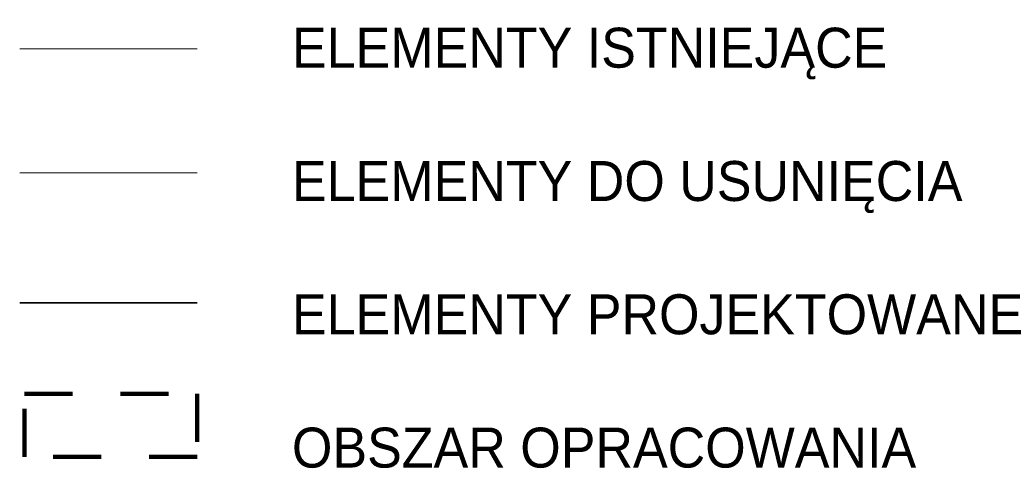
# Model space of a CAD drawing. Header units: centimetres. Extents: x -204 to 17936, y -15197 to 4352.
# Tile 41 of 41: x 17444 to 17936, y -15197 to -14973. Entities that reach past the tile are written whole.
import ezdxf

# ---------------------------------------------------------------- set-up
doc = ezdxf.new("R2010")
doc.units = ezdxf.units.CM
doc.header["$MEASUREMENT"] = 0
doc.linetypes.add('Przerywana', pattern=[48, 24, -24])
for name, color, linetype, lineweight in [('0_Nr_pióra__107', 5, 'Continuous', 35), ('0_Nr_pióra__115', 1, 'Continuous', 20), ('0_Nr_pióra__15', 7, 'Continuous', 50), ('0_Nr_pióra__56', 7, 'Continuous', 20)]:
    doc.layers.add(name, color=color, linetype=linetype, lineweight=lineweight)
doc.layers.add('0_Nr_pióra__255', color=7, linetype='Continuous', lineweight=140, true_color=0x00a400)
doc.styles.add('STYL_AUTOMATYCZNY_2', font='arial.ttf')

msp = doc.modelspace()

# ---------------------------------------------------------------- linework, layer by layer
at = {"layer": '0_Nr_pióra__107', "color": 5, "linetype": 'Continuous', "lineweight": 35}
msp.add_line((17443.74, -15114.24), (17532.48, -15114.24), dxfattribs=at)
at = {"layer": '0_Nr_pióra__115', "color": 1, "linetype": 'Continuous', "lineweight": 20}
msp.add_line((17443.74, -15049.2), (17532.48, -15049.2), dxfattribs=at)
at = {"layer": '0_Nr_pióra__255', "color": 94, "linetype": 'Przerywana', "lineweight": 140, "true_color": 0x00a400}
msp.add_lwpolyline([(17446.18, -15159.83), (17532.48, -15159.83), (17532.48, -15191.4), (17446.18, -15191.4)], close=True, dxfattribs=at)
at = {"layer": '0_Nr_pióra__56', "color": 7, "linetype": 'Continuous', "lineweight": 20}
msp.add_line((17443.74, -14987.3), (17532.48, -14987.3), dxfattribs=at)

# ---------------------------------------------------------------- texts
at = {"layer": '0_Nr_pióra__15', "color": 7, "linetype": 'Continuous', "lineweight": 50, "insert": (17579.83, -14976.68), "char_height": 20, "attachment_point": 1, "style": 'STYL_AUTOMATYCZNY_2'}
msp.add_mtext('\\A1;{\\pql;\\fArial|b0|i0|c238|p0;\\W1.000000;ELEMENTY ISTNIEJĄCE\\P\\pql;\\fArial|b0|i0|c238|p0;\\W1.000000;\\P\\pql;\\fArial|b0|i0|c238|p0;\\W1.000000;ELEMENTY DO USUNIĘCIA\\P\\pql;\\fArial|b0|i0|c238|p0;\\W1.000000;\\P\\pql;\\fArial|b0|i0|c238|p0;\\W1.000000;ELEMENTY PROJEKTOWANE\\P\\pql;\\fArial|b0|i0|c238|p0;\\W1.000000;\\P\\pql;\\fArial|b0|i0|c238|p0;\\W1.000000;OBSZAR OPRACOWANIA\\P\\pql;\\fArial|b1|i0|c238|p0;\\W1.000000;}', dxfattribs=at)

doc.saveas('drawing.dxf')
